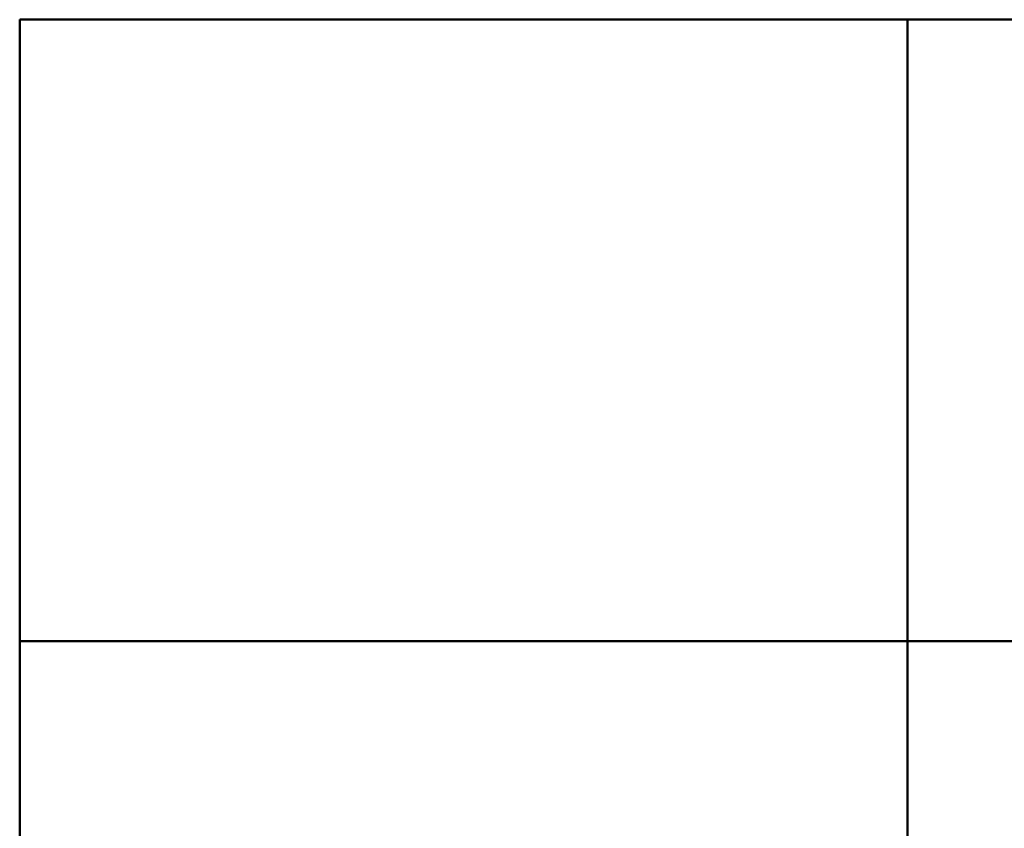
# Model space of a CAD drawing. Header units: millimetres. Extents: x 20 to 833, y 20 to 574.
# Tile 7 of 17: x 440 to 462, y 93 to 111. Entities that reach past the tile are written whole.
import ezdxf
from ezdxf.enums import TextEntityAlignment as Align

# ---------------------------------------------------------------- set-up
doc = ezdxf.new("R2010")
doc.units = ezdxf.units.MM
doc.header["$LTSCALE"] = 2
doc.layers.add('Skizziergeometrie(DIN)', color=7, linetype='Continuous', lineweight=50)
doc.layers.add('Symbole(DIN)', color=7, linetype='Continuous', lineweight=25)
doc.styles.add('Aktuell-DIN', font='arial.ttf')
doc.styles.add('Textstil10', font='arial.ttf')
doc.styles.add('Textstil41', font='arial.ttf', dxfattribs={"width": 0.8})
doc.styles.add('Textstil83', font='arial.ttf', dxfattribs={"width": 0.8})

# ---------------------------------------------------------------- blocks, each defined once
blk = doc.blocks.new('Schriftfelder Heusser')
at = {"layer": 'Skizziergeometrie(DIN)'}
for p, q in [((101, 229.917), (101, 236.917)), ((101, 236.917), (291, 236.917)), ((111, 229.917), (111, 236.917)), ((101, 191.417), (101, 229.917)), ((101, 229.917), (291, 229.917)), ((111, 229.917), (111, 221.417))]:
    blk.add_line(p, q, dxfattribs=at)
at = {"layer": 'Symbole(DIN)', "color": 179, "true_color": 0x262659}
for tag, height, style, p in [('AUTOR', 2.489, 'Aktuell-DIN', (240.035, 219.263)), ('KONTROLLDATUM', 2, 'Textstil10', (217.417, 215.038)), ('KONTROLLIERT_VON', 2, 'Textstil10', (239.981, 215.054))]:
    blk.add_attdef(tag, text='', height=height, dxfattribs=dict(at, style=style)).set_placement(p, align=Align.MIDDLE_LEFT)
at = {"layer": 'Symbole(DIN)', "color": 179, "true_color": 0x262659, "style": 'Textstil10'}
blk.add_attdef('ERSTELLUNGSDATUM_001', (217.042, 218.291), '', height=2, dxfattribs=at)
at = {"layer": 'Symbole(DIN)', "color": 7, "style": 'Textstil83', "width": 0.8}
blk.add_attdef('Anfänglicher_Ansichtsmaßstab_001', (281.568, 213.345), '', height=2.3, dxfattribs=at)
at = {"layer": 'Symbole(DIN)', "color": 179, "true_color": 0x262659, "style": 'Textstil10'}
blk.add_attdef('PROJEKT', text='', height=2, dxfattribs=at).set_placement((217.773, 209.719), align=Align.BOTTOM_LEFT)
at = {"layer": 'Symbole(DIN)', "color": 7, "style": 'Textstil41', "width": 0.8}
blk.add_attdef('STATUS', text='', height=5, dxfattribs=at).set_placement((284.526, 195.865), align=Align.MIDDLE_CENTER)

msp = doc.modelspace()

# ---------------------------------------------------------------- block references
at = {"xscale": 2, "yscale": 2, "zscale": 2}
msp.add_blockref('Schriftfelder Heusser', (238, -362.833), dxfattribs=at)

doc.saveas('drawing.dxf')
